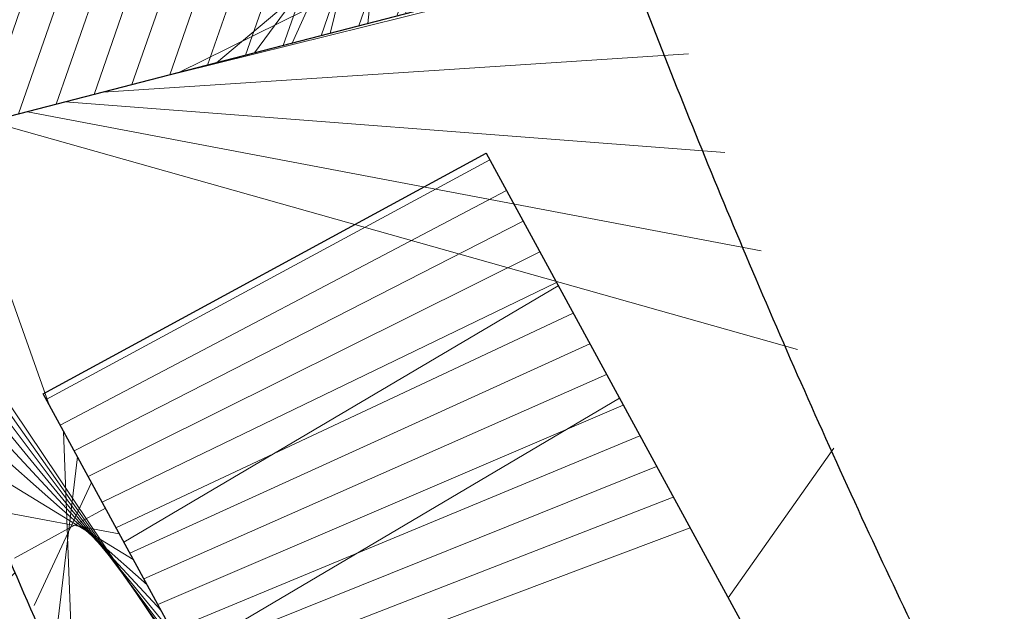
# Model space of a CAD drawing. Header units: millimetres. Extents: x 6567289036 to 6568990308, y 5976640423 to 5977332400.
# Tile 106 of 216: x 6568117189 to 6568118165, y 5976981010 to 5976981597. Entities that reach past the tile are written whole.
import ezdxf

# ---------------------------------------------------------------- set-up
doc = ezdxf.new("R2010")
doc.units = ezdxf.units.MM
doc.layers.add('ZAGOSPODAROWANIE_ŚCIEŻKI I PLACE Z GĘSTO IKŁADANYCH KAMIENI', color=59, linetype='Continuous', lineweight=13)
picture_1 = doc.add_image_def('image2.jpg', size_in_pixel=(6997, 9782))
pattern_1 = [(45, (0, 0), (-449.0128060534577, 449.0128060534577), []), (135, (0, 0), (-449.0128060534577, -449.0128060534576), [])]

# ---------------------------------------------------------------- blocks, each defined once
blk = doc.blocks.new('A$C0D5527CC')
at = {"layer": 'ZAGOSPODAROWANIE_ŚCIEŻKI I PLACE Z GĘSTO IKŁADANYCH KAMIENI', "color": 32, "linetype": 'Continuous', "lineweight": 9}
for p, q in [((-692.2341938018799, 1715.817497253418), (-1149.293433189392, 1512.321613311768)), ((-644.6884107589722, 1597.967376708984), (-1101.747650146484, 1394.471492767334))]:
    blk.add_line(p, q, dxfattribs=at)
blk.add_lwpolyline([(-748.2828140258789, 1854.743318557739), (0, 0), (-463.6858177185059, -187.0707130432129), (-1211.968679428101, 1667.67261505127)], close=True, dxfattribs=at)
blk.add_lwpolyline([(-748.2828140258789, 1854.743318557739), (0, 0), (-463.6858177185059, -187.0707130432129), (-1211.968679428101, 1667.67261505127)], close=True, dxfattribs=at)

msp = doc.modelspace()

# ---------------------------------------------------------------- hatches: boundary and pattern name
at = {"lineweight": 9}
h = msp.add_hatch(dxfattribs=at)
h.set_pattern_fill('ANSI37', color=6, scale=200)
h.set_pattern_definition(pattern_1)
edge = h.paths.add_edge_path()
edge.add_ellipse((6568115963.531235, 5976981075.503613), major_axis=(-4887.610083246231, 13295.45242395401), ratio=0.7412441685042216, start_angle=32.51208644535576, end_angle=210.017614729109)
edge.add_arc((6568120030.921191, 5976974544.735871), 6000.0000036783, 328.1187080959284, 341.4126795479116)
edge.add_arc((6568129230.183396, 5976971451.657601), 3705.336608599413, 102.07590089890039, 161.4207304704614, ccw=False)
edge.add_line((6568128455.000002, 5976975074.999993), (6568127189.99999, 5976976139.999994))
edge.add_line((6568127189.99999, 5976976139.999994), (6568126709.575541, 5976977735.563391))
edge.add_arc((6568125952.522593, 5976977524.292806), 785.9799155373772, -6.952018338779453e-08, 15.592810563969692, ccw=False)
edge.add_arc((6568125952.522593, 5976977524.292805), 785.9799146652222, -180, 0, ccw=False)
edge.add_arc((6568125952.522594, 5976977524.292805), 785.9799156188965, 15.59281063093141, 180, ccw=False)
edge.add_line((6568126709.575541, 5976977735.563391), (6568126110.000009, 5976980010.000004))
edge.add_line((6568126110.000009, 5976980010.000004), (6568123380.000009, 5976984369.999994))
edge.add_line((6568123380.000009, 5976984369.999994), (6568121269.99999, 5976989290.000013))
edge.add_line((6568121269.99999, 5976989290.000013), (6568113570.945966, 5976997357.572804))
edge.add_line((6568113570.945966, 5976997357.572804), (6568115087.354076, 5976995767.827636))
edge.add_line((6568115087.354076, 5976995767.827636), (6568109344.62986, 5976993777.976645))
edge.add_line((6568109344.62986, 5976993777.976645), (6568105057.329888, 5976992283.576641))
edge.add_line((6568105057.329888, 5976992283.576641), (6568103663.345472, 5976991804.321001))
edge.add_line((6568103663.345472, 5976991804.321001), (6568103663.086779, 5976991804.241769))
edge.add_line((6568103663.086779, 5976991804.241769), (6568105057.329888, 5976992283.576641))
edge.add_line((6568105057.329888, 5976992283.576641), (6568103718.416223, 5976991818.804065))
edge.add_line((6568103718.416223, 5976991818.804065), (6568104962.276554, 5976992242.049895))
edge.add_arc((6568105439.242177, 5976991029.434477), 1303.047335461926, -31.942532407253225, 111.4715139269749, ccw=False)
edge = h.paths.add_edge_path(flags=16)
edge.add_spline(control_points=[(6568124179.660505, 5976971937.399259), (6568124170.178185, 5976971922.238156), (6568124160.661446, 5976971907.1206), (6568124042.983392, 5976971721.395361), (6568123930.467439, 5976971556.34814), (6568123697.169327, 5976971237.91074), (6568123576.387566, 5976971084.520517), (6568123327.072579, 5976970789.772813), (6568123198.539742, 5976970648.415164), (6568122934.2278, 5976970378.038323), (6568122798.449032, 5976970249.018835), (6568122489.41623, 5976969976.473749), (6568122314.506495, 5976969836.032023), (6568121955.434841, 5976969574.236462), (6568121771.273003, 5976969452.881261), (6568121394.443346, 5976969229.517278), (6568121201.774976, 5976969127.507148), (6568120768.233918, 5976968924.113389), (6568120525.587008, 5976968827.159615), (6568120108.031768, 5976968688.061913), (6568119935.845833, 5976968638.2722), (6568119587.009729, 5976968552.366451), (6568119410.358985, 5976968516.250504), (6568119052.970499, 5976968457.845744), (6568118872.232271, 5976968435.557209), (6568118507.082804, 5976968404.968018), (6568118322.671227, 5976968396.66777), (6568117950.638351, 5976968394.212671), (6568117763.016894, 5976968400.058295), (6568117385.084333, 5976968426.035691), (6568117194.773247, 5976968446.167936), (6568116812.040392, 5976968500.828072), (6568116619.618782, 5976968535.35638), (6568116233.299957, 5976968618.873293), (6568116039.403005, 5976968667.862229), (6568115650.818154, 5976968780.308804), (6568115456.13058, 5976968843.766676), (6568115066.689784, 5976968985.094758), (6568114871.936908, 5976969062.965104), (6568114483.121285, 5976969232.991462), (6568114289.058877, 5976969325.147525), (6568113902.400093, 5976969523.545527), (6568113709.804032, 5976969629.787452), (6568113326.864097, 5976969856.083756), (6568113136.520503, 5976969976.138072), (6568112758.872959, 5976970229.713349), (6568112571.569253, 5976970363.234211), (6568112200.782331, 5976970643.326867), (6568112017.299326, 5976970789.898541), (6568111654.921274, 5976971095.610539), (6568111476.026404, 5976971254.750731), (6568111123.572922, 5976971585.05476), (6568110950.014457, 5976971756.218459), (6568110608.958048, 5976972109.965896), (6568110441.46023, 5976972292.549491), (6568110113.221196, 5976972668.478745), (6568109952.480091, 5976972861.824264), (6568109638.418891, 5976973258.56927), (6568109485.098891, 5976973461.968619), (6568109186.509607, 5976973878.067302), (6568109041.240406, 5976974090.766497), (6568108759.345093, 5976974524.669134), (6568108622.719053, 5976974745.872441), (6568108358.662783, 5976975195.949905), (6568108231.232617, 5976975424.823928), (6568107986.079069, 5976975889.375787), (6568107868.355747, 5976976125.053492), (6568107643.083237, 5976976602.316001), (6568107535.534105, 5976976843.900676), (6568107331.031953, 5976977332.054698), (6568107234.078984, 5976977578.623914), (6568107051.144165, 5976978075.802788), (6568106965.162361, 5976978326.412314), (6568106804.496389, 5976978830.709731), (6568106729.812265, 5976979084.397489), (6568106592.018281, 5976979593.875413), (6568106528.908463, 5976979849.665444), (6568106414.488504, 5976980362.362128), (6568106363.178405, 5976980619.268641), (6568106272.530857, 5976981133.206791), (6568106233.193444, 5976981390.238283), (6568106166.610678, 5976981903.433439), (6568106139.365355, 5976982159.596952), (6568106097.031569, 5976982670.066146), (6568106081.943135, 5976982924.371669), (6568106063.932471, 5976983430.14245), (6568106061.010261, 5976983681.607542), (6568106067.285231, 5976984180.727455), (6568106076.482419, 5976984428.382098), (6568106106.892788, 5976984918.928708), (6568106128.105963, 5976985161.820485), (6568106182.388234, 5976985641.912052), (6568106215.457308, 5976985879.111641), (6568106293.235035, 5976986346.918525), (6568106337.94364, 5976986577.525605), (6568106438.728861, 5976987031.282452), (6568106494.805395, 5976987254.43199), (6568106618.001571, 5976987692.450681), (6568106685.12109, 5976987907.319598), (6568106830.028, 5976988328.002844), (6568106907.815219, 5976988533.816941), (6568107073.636337, 5976988935.672216), (6568107161.670006, 5976989131.713181), (6568107347.522875, 5976989513.366485), (6568107445.341783, 5976989698.978644), (6568107650.271835, 5976990059.187248), (6568107757.382629, 5976990233.783571), (6568107980.380675, 5976990571.446624), (6568108096.267531, 5976990734.51332), (6568108336.290716, 5976991048.678833), (6568108460.426629, 5976991199.777731), (6568108716.422053, 5976991489.644339), (6568108848.28117, 5976991628.412262), (6568109119.210566, 5976991893.324191), (6568109258.280524, 5976992019.468547), (6568109573.005394, 5976992284.002355), (6568109750.216354, 5976992419.413794), (6568110113.673797, 5976992671.111975), (6568110299.920358, 5976992787.400099), (6568110680.724046, 5976993000.607155), (6568110875.28188, 5976993097.527375), (6568111199.420376, 5976993239.883722), (6568111326.713811, 5976993291.17831), (6568111455.464362, 5976993338.508967)], knot_values=[0, 0, 0, 0, 0.005215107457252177, 0.005215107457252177, 0.06425553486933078, 0.06425553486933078, 0.1232959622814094, 0.1232959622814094, 0.182336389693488, 0.182336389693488, 0.2413768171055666, 0.2413768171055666, 0.313447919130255, 0.313447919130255, 0.3855190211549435, 0.3855190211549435, 0.457590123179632, 0.457590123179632, 0.5444636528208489, 0.5444636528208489, 0.603987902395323, 0.603987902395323, 0.6635121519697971, 0.6635121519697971, 0.7230364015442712, 0.7230364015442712, 0.7825606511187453, 0.7825606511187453, 0.8420849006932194, 0.8420849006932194, 0.9016091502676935, 0.9016091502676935, 0.9611333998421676, 0.9611333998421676, 1.020657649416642, 1.020657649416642, 1.080181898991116, 1.080181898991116, 1.13970614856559, 1.13970614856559, 1.199230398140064, 1.199230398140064, 1.258754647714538, 1.258754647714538, 1.318278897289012, 1.318278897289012, 1.377803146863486, 1.377803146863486, 1.43732739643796, 1.43732739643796, 1.496851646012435, 1.496851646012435, 1.556375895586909, 1.556375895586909, 1.615900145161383, 1.615900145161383, 1.675424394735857, 1.675424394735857, 1.734948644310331, 1.734948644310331, 1.794472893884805, 1.794472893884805, 1.853997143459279, 1.853997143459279, 1.913521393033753, 1.913521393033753, 1.973045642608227, 1.973045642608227, 2.032569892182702, 2.032569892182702, 2.092094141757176, 2.092094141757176, 2.15161839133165, 2.15161839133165, 2.211142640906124, 2.211142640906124, 2.270666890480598, 2.270666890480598, 2.330191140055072, 2.330191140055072, 2.389715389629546, 2.389715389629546, 2.44923963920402, 2.44923963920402, 2.508763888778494, 2.508763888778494, 2.568288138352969, 2.568288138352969, 2.627812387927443, 2.627812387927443, 2.687336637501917, 2.687336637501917, 2.746860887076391, 2.746860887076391, 2.806385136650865, 2.806385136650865, 2.865909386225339, 2.865909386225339, 2.925433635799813, 2.925433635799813, 2.984957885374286, 2.984957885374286, 3.044482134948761, 3.044482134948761, 3.104006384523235, 3.104006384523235, 3.163530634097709, 3.163530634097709, 3.223054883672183, 3.223054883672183, 3.282579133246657, 3.282579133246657, 3.342103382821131, 3.342103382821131, 3.401627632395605, 3.401627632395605, 3.473631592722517, 3.473631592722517, 3.54563555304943, 3.54563555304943, 3.617639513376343, 3.617639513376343, 3.663283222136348, 3.663283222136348, 3.663283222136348, 3.663283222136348], degree=3, periodic=0)
edge.add_spline(control_points=[(6568111455.464362, 5976993338.508967), (6568111532.57975, 5976993366.857755), (6568111610.217915, 5976993393.784486), (6568111857.122364, 5976993474.349177), (6568112028.24174, 5976993522.753692), (6568112374.847825, 5976993606.100425), (6568112550.335085, 5976993641.042549), (6568112905.306947, 5976993697.314068), (6568113084.792009, 5976993718.643189), (6568113447.353069, 5976993747.531727), (6568113630.42938, 5976993755.090744), (6568113854.469842, 5976993755.815786), (6568113893.937239, 5976993755.626351), (6568113933.473553, 5976993755.11933)], knot_values=[6.007088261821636, 6.007088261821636, 6.007088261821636, 6.007088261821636, 6.034426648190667, 6.034426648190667, 6.093467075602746, 6.093467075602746, 6.152507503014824, 6.152507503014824, 6.211547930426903, 6.211547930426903, 6.270588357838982, 6.270588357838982, 6.283185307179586, 6.283185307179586, 6.283185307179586, 6.283185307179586], degree=3, periodic=0)
edge.add_arc((6568114150.153406, 5976990882.713037), 2880.56731633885, -6.57821503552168, 94.31393393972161, ccw=False)
edge.add_arc((6568110320.519809, 5976990930.202398), 6701.875845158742, 335.38205193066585, 356.7710859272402, ccw=False)
edge.add_spline(control_points=[(6568116413.233098, 5976988138.43152), (6568116399.802512, 5976988118.620205), (6568116386.481956, 5976988098.660331), (6568116311.348016, 5976987984.289184), (6568116251.873528, 5976987886.786275), (6568116138.119045, 5976987685.589762), (6568116083.839258, 5976987581.89623), (6568115980.755843, 5976987368.648404), (6568115931.952387, 5976987259.094217), (6568115840.085011, 5976987034.494839), (6568115797.021228, 5976986919.449773), (6568115716.873694, 5976986684.274664), (6568115679.790045, 5976986564.144757), (6568115611.816869, 5976986319.238267), (6568115580.927412, 5976986194.461821), (6568115525.527754, 5976985940.728713), (6568115501.017599, 5976985811.772182), (6568115458.53099, 5976985550.169449), (6568115440.554561, 5976985417.523372), (6568115411.258081, 5976985149.052274), (6568115399.938043, 5976985013.227372), (6568115384.04467, 5976984738.925879), (6568115379.471337, 5976984600.449398), (6568115377.129155, 5976984321.385095), (6568115379.360299, 5976984180.797376), (6568115390.652369, 5976983898.060843), (6568115399.713285, 5976983755.912126), (6568115424.657997, 5976983470.610762), (6568115440.541779, 5976983327.458203), (6568115479.093537, 5976983040.71043), (6568115501.761497, 5976982897.115299), (6568115553.811668, 5976982610.045099), (6568115583.193859, 5976982466.570113), (6568115648.571897, 5976982180.301835), (6568115684.56772, 5976982037.508623), (6568115763.042439, 5976981753.161994), (6568115805.521308, 5976981611.608654), (6568115896.802265, 5976981330.293968), (6568115945.604325, 5976981190.532698), (6568116049.343316, 5976980913.346115), (6568116104.280218, 5976980775.92088), (6568116220.072862, 5976980503.939821), (6568116280.928574, 5976980369.384072), (6568116408.316006, 5976980103.662653), (6568116474.847695, 5976979972.497057), (6568116613.318377, 5976979714.061551), (6568116685.257336, 5976979586.791718), (6568116834.248999, 5976979336.636009), (6568116911.301663, 5976979213.750213), (6568117070.203418, 5976978972.831218), (6568117152.052464, 5976978854.798099), (6568117320.207122, 5976978624.031129), (6568117406.512685, 5976978511.297358), (6568117583.219337, 5976978291.551407), (6568117673.620369, 5976978184.539309), (6568117858.137304, 5976977976.632259), (6568117952.253142, 5976977875.73739), (6568118143.801198, 5976977680.431128), (6568118241.23334, 5976977586.019817), (6568118438.999794, 5976977404.015286), (6568118539.334015, 5976977316.42215), (6568118742.477169, 5976977148.354403), (6568118845.285995, 5976977067.87987), (6568119052.940602, 5976976914.313204), (6568119157.786259, 5976976841.221138), (6568119369.069979, 5976976702.644506), (6568119475.507895, 5976976637.159993), (6568119689.528906, 5976976513.982927), (6568119797.111833, 5976976456.290405), (6568120012.977748, 5976976348.839824), (6568120121.260547, 5976976299.081761), (6568120338.088616, 5976976207.600125), (6568120446.633684, 5976976165.876508), (6568120663.562138, 5976976090.521903), (6568120771.945321, 5976976056.890822), (6568120988.145437, 5976975997.739588), (6568121095.962186, 5976975972.219279), (6568121310.650357, 5976975929.271747), (6568121417.521635, 5976975911.844309), (6568121629.970323, 5976975885.03404), (6568121735.547655, 5976975875.65095), (6568121941.568389, 5976975865.039034), (6568122042.065019, 5976975863.546184), (6568122141.684427, 5976975865.736631)], knot_values=[0.4891344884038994, 0.4891344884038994, 0.4891344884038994, 0.4891344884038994, 0.5018947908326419, 0.5018947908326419, 0.5617157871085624, 0.5617157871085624, 0.6215367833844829, 0.6215367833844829, 0.6813577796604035, 0.6813577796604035, 0.741178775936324, 0.741178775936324, 0.8009997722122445, 0.8009997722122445, 0.860820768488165, 0.860820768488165, 0.9206417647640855, 0.9206417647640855, 0.9804627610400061, 0.9804627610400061, 1.040283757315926, 1.040283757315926, 1.100104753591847, 1.100104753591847, 1.159925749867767, 1.159925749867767, 1.219746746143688, 1.219746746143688, 1.279567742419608, 1.279567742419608, 1.339388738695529, 1.339388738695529, 1.399209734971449, 1.399209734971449, 1.459030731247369, 1.459030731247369, 1.51885172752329, 1.51885172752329, 1.57867272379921, 1.57867272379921, 1.638493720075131, 1.638493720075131, 1.698314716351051, 1.698314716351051, 1.758135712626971, 1.758135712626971, 1.817956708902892, 1.817956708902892, 1.877777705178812, 1.877777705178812, 1.937598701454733, 1.937598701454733, 1.997419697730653, 1.997419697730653, 2.057240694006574, 2.057240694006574, 2.117061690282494, 2.117061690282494, 2.176882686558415, 2.176882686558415, 2.236703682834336, 2.236703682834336, 2.296524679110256, 2.296524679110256, 2.356345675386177, 2.356345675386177, 2.416166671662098, 2.416166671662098, 2.475987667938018, 2.475987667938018, 2.535808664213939, 2.535808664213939, 2.595629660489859, 2.595629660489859, 2.65545065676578, 2.65545065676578, 2.715271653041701, 2.715271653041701, 2.775092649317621, 2.775092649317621, 2.834913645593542, 2.834913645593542, 2.892721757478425, 2.892721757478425, 2.892721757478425, 2.892721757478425], degree=3, periodic=0)
edge.add_arc((6568122003.929132, 5976973301.462857), 2567.971282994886, -32.08544419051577, 86.92497051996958, ccw=False)
h.paths.add_polyline_path([(6568115761.083549, 5976988511.144317), (6568116213.983452, 5976988299.291283), (6568115366.57142, 5976986487.69177), (6568114913.671543, 5976986699.544763)], flags=0)
edge = h.paths.add_edge_path(flags=16)
edge.add_spline(control_points=[(6568122117.503294, 5976976965.470814), (6568122095.634129, 5976976964.989951), (6568122073.659348, 5976976964.752335), (6568122009.126465, 5976976964.777331), (6568121966.28494, 5976976965.70374), (6568121879.836099, 5976976969.420142), (6568121836.227296, 5976976972.21031), (6568121739.87075, 5976976980.41346), (6568121686.970827, 5976976986.224181), (6568121587.142304, 5976976999.685277), (6568121540.335401, 5976977006.99522), (6568121445.985789, 5976977023.765357), (6568121398.446313, 5976977033.224999), (6568121288.958086, 5976977057.366896), (6568121226.784196, 5976977072.767728), (6568121105.71034, 5976977106.113291), (6568121046.857298, 5976977123.817733), (6568120939.343596, 5976977158.941852), (6568120890.815192, 5976977175.807072), (6568120805.189653, 5976977207.377444), (6568120768.193889, 5976977221.60511), (6568120693.982465, 5976977251.337688), (6568120656.769596, 5976977266.841464), (6568120544.023896, 5976977315.639267), (6568120468.18812, 5976977350.924743), (6568120354.095163, 5976977407.819135), (6568120315.999114, 5976977427.44904), (6568120224.833806, 5976977475.959131), (6568120171.72779, 5976977505.457523), (6568120076.069017, 5976977560.873515), (6568120033.5171, 5976977586.335578), (6568119951.473879, 5976977637.018695), (6568119911.981095, 5976977662.127), (6568119833.066043, 5976977713.743689), (6568119793.636919, 5976977740.256621), (6568119699.98791, 5976977804.973507), (6568119645.818672, 5976977843.803679), (6568119508.509773, 5976977945.856742), (6568119425.572317, 5976978010.903067), (6568119307.374588, 5976978108.645167), (6568119271.608172, 5976978138.893512), (6568119188.881468, 5976978210.437518), (6568119142.019223, 5976978252.158396), (6568119048.845014, 5976978337.541326), (6568119002.525654, 5976978381.210325), (6568118910.504687, 5976978470.455091), (6568118864.806069, 5976978516.027941), (6568118769.706587, 5976978613.543143), (6568118720.370191, 5976978665.681199), (6568118622.64212, 5976978772.11737), (6568118574.253626, 5976978826.412236), (6568118469.449304, 5976978947.572772), (6568118413.249493, 5976979014.86982), (6568118275.879962, 5976979185.279014), (6568118195.664942, 5976979290.09271), (6568118078.404751, 5976979451.565716), (6568118039.822672, 5976979506.106125), (6568117963.732501, 5976979616.544595), (6568117926.22601, 5976979672.440291), (6568117848.78729, 5976979790.966536), (6568117808.966093, 5976979853.731558), (6568117725.871052, 5976979988.647191), (6568117682.78918, 5976980060.988088), (6568117598.438626, 5976980207.540318), (6568117557.175504, 5976980281.751142), (6568117476.656051, 5976980431.74359), (6568117437.392956, 5976980507.537989), (6568117360.950826, 5976980660.564817), (6568117323.774444, 5976980737.792494), (6568117249.00724, 5976980899.10006), (6568117211.57662, 5976980983.272905), (6568117141.192058, 5976981148.443359), (6568117108.100163, 5976981229.389515), (6568117044.291972, 5976981392.283509), (6568117013.577645, 5976981474.22713), (6568116954.739178, 5976981638.52753), (6568116926.602977, 5976981720.876121), (6568116872.800014, 5976981886.229169), (6568116847.128933, 5976981969.247186), (6568116798.298273, 5976982135.7856), (6568116775.14052, 5976982219.300756), (6568116730.954418, 5976982388.284255), (6568116709.975831, 5976982473.756072), (6568116670.707622, 5976982644.857734), (6568116652.414854, 5976982730.501804), (6568116617.887943, 5976982905.084249), (6568116601.761948, 5976982994.016427), (6568116572.453586, 5976983171.68931), (6568116559.271928, 5976983260.423236), (6568116538.781799, 5976983415.433166), (6568116530.826926, 5976983481.808152), (6568116516.586197, 5976983614.242401), (6568116510.300646, 5976983680.298689), (6568116499.599446, 5976983809.572456), (6568116495.122626, 5976983872.808131), (6568116487.710375, 5976983998.832855), (6568116484.77512, 5976984061.618791), (6568116480.207375, 5976984193.366218), (6568116478.747606, 5976984262.273131), (6568116477.694455, 5976984399.346871), (6568116478.101213, 5976984467.509321), (6568116480.499536, 5976984589.555973), (6568116482.160139, 5976984643.586482), (6568116486.657064, 5976984751.058761), (6568116489.49327, 5976984804.497582), (6568116499.608615, 5976984961.711306), (6568116508.53998, 5976985064.594976), (6568116528.744451, 5976985249.211628), (6568116539.306009, 5976985331.43283), (6568116560.588132, 5976985475.627213), (6568116570.743605, 5976985538.009781), (6568116590.958807, 5976985651.520385), (6568116600.770177, 5976985702.841016), (6568116621.541807, 5976985804.491194), (6568116632.501518, 5976985854.817669), (6568116656.957761, 5976985960.556149), (6568116670.599832, 5976986015.832397), (6568116699.252728, 5976986125.014327), (6568116714.262809, 5976986178.916669), (6568116742.480248, 5976986274.683747), (6568116755.447944, 5976986316.799826), (6568116782.205708, 5976986400.088901), (6568116795.994809, 5976986441.258929), (6568116840.02241, 5976986567.514733), (6568116871.630661, 5976986650.957241), (6568116921.490833, 5976986772.719453), (6568116938.52239, 5976986812.749106), (6568116974.182065, 5976986893.495354), (6568116992.847601, 5976986934.157406), (6568117030.997469, 5976987014.19085), (6568117050.483657, 5976987053.565917), (6568117094.24931, 5976987138.824138), (6568117118.70173, 5976987184.41643), (6568117168.663729, 5976987273.677287), (6568117194.177909, 5976987317.353882), (6568117246.20577, 5976987402.779351), (6568117272.716642, 5976987444.523621), (6568117325.543886, 5976987524.363022), (6568117351.826954, 5976987562.544697), (6568117421.686473, 5976987660.161722), (6568117465.902493, 5976987718.134262), (6568117539.472173, 5976987808.773355), (6568117568.257901, 5976987842.852838), (6568117626.509151, 5976987909.151843), (6568117655.982096, 5976987941.379913), (6568117715.569021, 5976988004.000515), (6568117745.681647, 5976988034.391772), (6568117828.65514, 5976988114.8297), (6568117882.116377, 5976988163.078126), (6568117990.663218, 5976988254.283109), (6568118045.75631, 5976988297.246881), (6568118157.477585, 5976988378.047336), (6568118214.106191, 5976988415.884933), (6568118310.119851, 5976988475.041928), (6568118349.091805, 5976988497.718554), (6568118388.411192, 5976988519.292567)], knot_values=[0.1112319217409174, 0.1112319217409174, 0.1112319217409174, 0.1112319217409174, 0.1286975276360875, 0.1286975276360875, 0.1622787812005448, 0.1622787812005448, 0.1958600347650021, 0.1958600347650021, 0.235836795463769, 0.235836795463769, 0.2705727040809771, 0.2705727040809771, 0.3053086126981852, 0.3053086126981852, 0.3499824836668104, 0.3499824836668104, 0.3916036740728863, 0.3916036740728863, 0.4255241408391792, 0.4255241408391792, 0.451170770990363, 0.451170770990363, 0.4768174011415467, 0.4768174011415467, 0.5286687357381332, 0.5286687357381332, 0.5545944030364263, 0.5545944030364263, 0.5906419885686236, 0.5906419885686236, 0.619497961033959, 0.619497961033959, 0.6462924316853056, 0.6462924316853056, 0.6730869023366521, 0.6730869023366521, 0.7100172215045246, 0.7100172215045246, 0.7669852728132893, 0.7669852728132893, 0.7918135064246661, 0.7918135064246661, 0.8246233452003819, 0.8246233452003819, 0.8574331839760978, 0.8574331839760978, 0.8902430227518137, 0.8902430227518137, 0.9262393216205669, 0.9262393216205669, 0.9622356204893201, 0.9622356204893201, 1.00504305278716, 1.00504305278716, 1.068421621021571, 1.068421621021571, 1.100110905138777, 1.100110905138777, 1.131800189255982, 1.131800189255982, 1.166539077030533, 1.166539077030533, 1.205615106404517, 1.205615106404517, 1.24476671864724, 1.24476671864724, 1.283918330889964, 1.283918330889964, 1.323069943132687, 1.323069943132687, 1.36501001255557, 1.36501001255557, 1.40474522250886, 1.40474522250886, 1.44448043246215, 1.44448043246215, 1.484002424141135, 1.484002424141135, 1.52352441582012, 1.52352441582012, 1.563046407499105, 1.563046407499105, 1.603325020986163, 1.603325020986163, 1.643603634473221, 1.643603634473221, 1.685435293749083, 1.685435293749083, 1.727266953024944, 1.727266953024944, 1.758683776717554, 1.758683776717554, 1.790100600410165, 1.790100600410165, 1.82035299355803, 1.82035299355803, 1.850605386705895, 1.850605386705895, 1.884095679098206, 1.884095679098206, 1.917585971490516, 1.917585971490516, 1.944425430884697, 1.944425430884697, 1.971264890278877, 1.971264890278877, 2.023854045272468, 2.023854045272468, 2.066949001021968, 2.066949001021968, 2.100399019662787, 2.100399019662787, 2.128464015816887, 2.128464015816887, 2.156529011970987, 2.156529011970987, 2.188034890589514, 2.188034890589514, 2.219540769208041, 2.219540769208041, 2.244752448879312, 2.244752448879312, 2.269964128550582, 2.269964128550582, 2.322983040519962, 2.322983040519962, 2.349492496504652, 2.349492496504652, 2.377233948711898, 2.377233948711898, 2.404975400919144, 2.404975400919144, 2.438306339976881, 2.438306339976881, 2.471637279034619, 2.471637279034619, 2.504968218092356, 2.504968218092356, 2.536913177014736, 2.536913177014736, 2.588608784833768, 2.588608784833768, 2.621141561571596, 2.621141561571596, 2.653674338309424, 2.653674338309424, 2.686207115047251, 2.686207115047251, 2.74242991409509, 2.74242991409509, 2.798652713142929, 2.798652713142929, 2.854875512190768, 2.854875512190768, 2.892721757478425, 2.892721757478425, 2.892721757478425, 2.892721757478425], degree=3, periodic=0)
edge.add_spline(control_points=[(6568118388.411192, 5976988519.292567), (6568118407.503041, 5976988529.768005), (6568118426.676805, 5976988539.983483), (6568118445.93295, 5976988549.941411)], knot_values=[0.09285536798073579, 0.09285536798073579, 0.09285536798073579, 0.09285536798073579, 0.1112319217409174, 0.1112319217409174, 0.1112319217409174, 0.1112319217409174], degree=3, periodic=0)
edge.add_arc((6568119349.581503, 5976985762.960799), 2919.111710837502, 87.67538134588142, 109.22435699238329, ccw=False)
edge.add_line((6568119467.983941, 5976988679.670254), (6568123702.152377, 5976977161.733254))
edge.add_arc((6568122424.283519, 5976980983.951488), 4030.173821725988, 265.63437405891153, 288.4861475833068, ccw=False)
h.paths.add_polyline_path([(6568116676.473959, 5976983441.700371), (6568117159.45376, 5976983571.046967), (6568117676.84016, 5976981639.127905), (6568117193.860406, 5976981509.781294)], flags=0)
h.paths.add_polyline_path([(6568117304.030704, 5976981266.825973), (6568117743.232635, 5976981505.785578), (6568118699.071038, 5976979748.977991), (6568118259.869155, 5976979510.018382)], flags=0)
h.paths.add_polyline_path([(6568119236.432351, 5976976516.235448), (6568121091.216148, 5976975768.052904), (6568120904.170481, 5976975304.356939), (6568119049.386724, 5976976052.539511)], flags=0)
h = msp.add_hatch(dxfattribs=at)
h.set_pattern_fill('ANSI37', color=6, scale=200)
h.set_pattern_definition(pattern_1)
edge = h.paths.add_edge_path()
edge.add_line((6568117269.267282, 5976983797.385692), (6568116517.990045, 5976983602.930822))
edge.add_line((6568116517.990045, 5976983602.930822), (6568116627.83535, 5976982855.262609))
edge.add_line((6568116627.83535, 5976982855.262609), (6568116803.152668, 5976982120.227245))
edge.add_line((6568116803.152668, 5976982120.227245), (6568116928.054473, 5976982161.419963))
edge.add_line((6568116928.054473, 5976982161.419963), (6568116602.73948, 5976983418.275898))
edge.add_line((6568116602.73948, 5976983418.275898), (6568117086.788117, 5976983543.563354))
edge.add_line((6568117086.788117, 5976983543.563354), (6568117399.604267, 5976982334.996785))
edge.add_line((6568117399.604267, 5976982334.996785), (6568117547.089132, 5976982389.285758))
edge.add_spline(control_points=[(6568117547.089132, 5976982389.285758), (6568117529.480463, 5976982451.080573), (6568117512.564697, 5976982513.000421), (6568117474.046064, 5976982660.309484), (6568117453.067477, 5976982745.781301), (6568117413.799268, 5976982916.882962), (6568117395.5065, 5976983002.527033), (6568117360.979589, 5976983177.109477), (6568117344.853594, 5976983266.041656), (6568117315.545232, 5976983443.714539), (6568117302.363574, 5976983532.448464), (6568117282.875871, 5976983679.874941), (6568117275.744124, 5976983738.690123), (6568117269.267282, 5976983797.385692)], knot_values=[1.248853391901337, 1.248853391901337, 1.248853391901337, 1.248853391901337, 1.278139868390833, 1.278139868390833, 1.318418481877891, 1.318418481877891, 1.35869709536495, 1.35869709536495, 1.400528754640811, 1.400528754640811, 1.442360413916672, 1.442360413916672, 1.470193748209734, 1.470193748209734, 1.470193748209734, 1.470193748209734], degree=3, periodic=0)
edge = h.paths.add_edge_path()
edge.add_spline(control_points=[(6568118012.714817, 5976981126.897985), (6568117980.42165, 5976981197.471277), (6568117949.015388, 5976981268.563661), (6568117884.283704, 5976981420.468588), (6568117851.191809, 5976981501.414743), (6568117787.383618, 5976981664.308738), (6568117756.669291, 5976981746.252358), (6568117697.830824, 5976981910.552758), (6568117669.694623, 5976981992.901349), (6568117615.89166, 5976982158.254397), (6568117590.220579, 5976982241.272414), (6568117559.4821, 5976982346.106912), (6568117553.243298, 5976982367.688699), (6568117547.089132, 5976982389.285758)], knot_values=[1.470193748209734, 1.470193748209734, 1.470193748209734, 1.470193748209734, 1.505574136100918, 1.505574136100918, 1.545309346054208, 1.545309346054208, 1.585044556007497, 1.585044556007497, 1.624566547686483, 1.624566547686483, 1.664088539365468, 1.664088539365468, 1.674324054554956, 1.674324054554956, 1.674324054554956, 1.674324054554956], degree=3, periodic=0)
edge.add_line((6568117547.089132, 5976982389.285758), (6568117399.604267, 5976982334.996785))
edge.add_line((6568117399.604267, 5976982334.996785), (6568117587.937916, 5976981607.368908))
edge.add_line((6568117587.937916, 5976981607.368908), (6568117103.889266, 5976981482.081452))
edge.add_line((6568117103.889266, 5976981482.081452), (6568116928.054473, 5976982161.419963))
edge.add_line((6568116928.054473, 5976982161.419963), (6568116803.152668, 5976982120.227245))
edge.add_line((6568116803.152668, 5976982120.227245), (6568116904.785673, 5976981787.976202))
edge.add_line((6568116904.785673, 5976981787.976202), (6568117017.950085, 5976981461.954614))
edge.add_line((6568117017.950085, 5976981461.954614), (6568117270.891844, 5976980852.101471))
edge.add_line((6568117270.891844, 5976980852.101471), (6568117390.166214, 5976980898.039672))
edge.add_line((6568117390.166214, 5976980898.039672), (6568117211.802143, 5976981225.868489))
edge.add_line((6568117211.802143, 5976981225.868489), (6568117651.003992, 5976981464.828049))
edge.add_line((6568117651.003992, 5976981464.828049), (6568117864.507092, 5976981072.414577))
edge.add_line((6568117864.507092, 5976981072.414577), (6568118012.714817, 5976981126.897986))
edge = h.paths.add_edge_path()
edge.add_spline(control_points=[(6568118878.106994, 5976979627.923549), (6568118302.529206, 5976980550.293304), (6568118281.130212, 5976980589.42485), (6568118219.747697, 5976980703.768819), (6568118180.484602, 5976980779.563217), (6568118104.042472, 5976980932.590046), (6568118066.86609, 5976981009.817722), (6568118024.719898, 5976981100.746624), (6568118018.702114, 5976981113.813383), (6568118012.714817, 5976981126.897985)], knot_values=[1.674324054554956, 1.674324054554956, 1.674324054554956, 1.674324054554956, 1.694865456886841, 1.694865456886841, 1.734017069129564, 1.734017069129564, 1.773168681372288, 1.773168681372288, 1.779728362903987, 1.779728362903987, 1.779728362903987, 1.779728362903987], degree=3, periodic=0)
edge.add_spline(control_points=[(6568117547.089132, 5976982389.285758), (6568117553.243298, 5976982367.688699), (6568117559.4821, 5976982346.106912), (6568117590.220579, 5976982241.272414), (6568117615.89166, 5976982158.254397), (6568117669.694623, 5976981992.901349), (6568117697.830824, 5976981910.552758), (6568117756.669291, 5976981746.252358), (6568117787.383618, 5976981664.308738), (6568117851.191809, 5976981501.414743), (6568117884.283704, 5976981420.468588), (6568117949.015388, 5976981268.563661), (6568117980.42165, 5976981197.471277), (6568118012.714817, 5976981126.897985)], knot_values=[1.470193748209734, 1.470193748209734, 1.470193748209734, 1.470193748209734, 1.480429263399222, 1.480429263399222, 1.519951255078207, 1.519951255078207, 1.559473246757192, 1.559473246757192, 1.599208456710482, 1.599208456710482, 1.638943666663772, 1.638943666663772, 1.674324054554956, 1.674324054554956, 1.674324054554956, 1.674324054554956], degree=3, periodic=0)
edge.add_line((6568118012.714817, 5976981126.897986), (6568117864.507092, 5976981072.414577))
edge.add_line((6568117864.507092, 5976981072.414577), (6568118606.842395, 5976979708.020462))
edge.add_line((6568118606.842395, 5976979708.020462), (6568118167.640512, 5976979469.060853))
edge.add_line((6568118167.640512, 5976979469.060853), (6568117390.166214, 5976980898.039672))
edge.add_line((6568117390.166214, 5976980898.039672), (6568117270.891844, 5976980852.101471))
edge.add_line((6568117270.891844, 5976980852.101471), (6568117420.445113, 5976980541.751973))
edge.add_line((6568117420.445113, 5976980541.751973), (6568117581.635582, 5976980238.412408))
edge.add_line((6568117581.635582, 5976980238.412408), (6568117881.071683, 5976979741.577598))
edge.add_line((6568117881.071683, 5976979741.577598), (6568118214.56293, 5976979266.904535))
edge.add_line((6568118214.56293, 5976979266.904535), (6568118878.106993, 5976979627.923549))

# ---------------------------------------------------------------- linework, layer by layer
at = {"color": 6, "lineweight": 30}
for points in [[(6568117086.788126, 5976983543.563329), (6568117587.937918, 5976981607.368908), (6568117103.889268, 5976981482.081452), (6568116602.739482, 5976983418.275898), (6568117086.788119, 5976983543.563354)], [(6568117651.003994, 5976981464.828049), (6568118606.842397, 5976979708.020462), (6568118167.640513, 5976979469.060853), (6568117211.802145, 5976981225.868489), (6568117651.003994, 5976981464.828049)]]:
    msp.add_lwpolyline(points, dxfattribs=at)
at = {"color": 1, "lineweight": 20}
msp.add_circle((6568117250.590734, 5976981456.55751), 5732.10462474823, dxfattribs=at)
at = {"color": 6, "lineweight": 30}
msp.add_ellipse((6568115963.531235, 5976981075.503613), major_axis=(-4887.610083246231, 13295.45242395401), ratio=0.7412441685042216, start_param=6.850628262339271, end_param=9.948684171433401, dxfattribs=at)
for points, knots in [([(6568111455.464362, 5976993338.508967), (6568111326.713811, 5976993291.17831), (6568111199.420376, 5976993239.883722), (6568110875.28188, 5976993097.527375), (6568110680.724046, 5976993000.607155), (6568110299.920358, 5976992787.400099), (6568110113.673797, 5976992671.111975), (6568109750.216354, 5976992419.413794), (6568109573.005394, 5976992284.002355), (6568109258.280524, 5976992019.468547), (6568109119.210566, 5976991893.324191), (6568108848.28117, 5976991628.412262), (6568108716.422053, 5976991489.644339), (6568108460.426629, 5976991199.777731), (6568108336.290716, 5976991048.678833), (6568108096.267531, 5976990734.51332), (6568107980.380675, 5976990571.446624), (6568107757.382629, 5976990233.783571), (6568107650.271835, 5976990059.187248), (6568107445.341783, 5976989698.978644), (6568107347.522875, 5976989513.366485), (6568107161.670006, 5976989131.713181), (6568107073.636337, 5976988935.672216), (6568106907.815219, 5976988533.816941), (6568106830.028, 5976988328.002844), (6568106685.12109, 5976987907.319598), (6568106618.001571, 5976987692.450681), (6568106494.805395, 5976987254.43199), (6568106438.728861, 5976987031.282452), (6568106337.94364, 5976986577.525605), (6568106293.235035, 5976986346.918525), (6568106215.457308, 5976985879.111641), (6568106182.388234, 5976985641.912052), (6568106128.105963, 5976985161.820485), (6568106106.892788, 5976984918.928708), (6568106076.482419, 5976984428.382098), (6568106067.285231, 5976984180.727455), (6568106061.010261, 5976983681.607542), (6568106063.932471, 5976983430.14245), (6568106081.943135, 5976982924.371669), (6568106097.031569, 5976982670.066146), (6568106139.365355, 5976982159.596952), (6568106166.610678, 5976981903.433439), (6568106233.193444, 5976981390.238283), (6568106272.530857, 5976981133.206791), (6568106363.178405, 5976980619.268641), (6568106414.488504, 5976980362.362128), (6568106528.908463, 5976979849.665444), (6568106592.018281, 5976979593.875413), (6568106729.812265, 5976979084.397489), (6568106804.496389, 5976978830.709731), (6568106965.162361, 5976978326.412314), (6568107051.144165, 5976978075.802788), (6568107234.078984, 5976977578.623914), (6568107331.031953, 5976977332.054698), (6568107535.534105, 5976976843.900676), (6568107643.083237, 5976976602.316001), (6568107868.355747, 5976976125.053492), (6568107986.079069, 5976975889.375787), (6568108231.232617, 5976975424.823928), (6568108358.662783, 5976975195.949905), (6568108622.719053, 5976974745.872441), (6568108759.345093, 5976974524.669134), (6568109041.240406, 5976974090.766497), (6568109186.509607, 5976973878.067302), (6568109485.098891, 5976973461.968619), (6568109638.418891, 5976973258.56927), (6568109952.480091, 5976972861.824264), (6568110113.221196, 5976972668.478745), (6568110441.46023, 5976972292.549491), (6568110608.958048, 5976972109.965896), (6568110950.014457, 5976971756.218459), (6568111123.572922, 5976971585.05476), (6568111476.026404, 5976971254.750731), (6568111654.921274, 5976971095.610539), (6568112017.299326, 5976970789.898541), (6568112200.782331, 5976970643.326867), (6568112571.569253, 5976970363.234211), (6568112758.872959, 5976970229.713349), (6568113136.520503, 5976969976.138072), (6568113326.864097, 5976969856.083756), (6568113709.804032, 5976969629.787452), (6568113902.400093, 5976969523.545527), (6568114289.058877, 5976969325.147525), (6568114483.121285, 5976969232.991462), (6568114871.936908, 5976969062.965104), (6568115066.689784, 5976968985.094758), (6568115456.13058, 5976968843.766676), (6568115650.818154, 5976968780.308804), (6568116039.403005, 5976968667.862229), (6568116233.299957, 5976968618.873293), (6568116619.618782, 5976968535.35638), (6568116812.040392, 5976968500.828072), (6568117194.773247, 5976968446.167936), (6568117385.084333, 5976968426.035691), (6568117763.016894, 5976968400.058295), (6568117950.638351, 5976968394.212671), (6568118322.671227, 5976968396.66777), (6568118507.082804, 5976968404.968018), (6568118872.232271, 5976968435.557209), (6568119052.970499, 5976968457.845744), (6568119410.358985, 5976968516.250504), (6568119587.009729, 5976968552.366451), (6568119935.845833, 5976968638.2722), (6568120108.031768, 5976968688.061913), (6568120525.587008, 5976968827.159615), (6568120768.233918, 5976968924.113389), (6568121201.774976, 5976969127.507148), (6568121394.443346, 5976969229.517278), (6568121771.273003, 5976969452.881261), (6568121955.434841, 5976969574.236462), (6568122314.506495, 5976969836.032023), (6568122489.41623, 5976969976.473749), (6568122798.449032, 5976970249.018835), (6568122934.2278, 5976970378.038323), (6568123198.539742, 5976970648.415164), (6568123327.072579, 5976970789.772813), (6568123576.387566, 5976971084.520517), (6568123697.169327, 5976971237.91074), (6568123930.467439, 5976971556.34814), (6568124042.983392, 5976971721.395361), (6568124160.661446, 5976971907.1206), (6568124170.178185, 5976971922.238156), (6568124179.660505, 5976971937.399259)], [0, 0, 0, 0, 0.04564370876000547, 0.04564370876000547, 0.1176476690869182, 0.1176476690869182, 0.1896516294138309, 0.1896516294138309, 0.2616555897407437, 0.2616555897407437, 0.3211798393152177, 0.3211798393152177, 0.3807040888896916, 0.3807040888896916, 0.4402283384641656, 0.4402283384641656, 0.4997525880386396, 0.4997525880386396, 0.5592768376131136, 0.5592768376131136, 0.6188010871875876, 0.6188010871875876, 0.6783253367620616, 0.6783253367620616, 0.7378495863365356, 0.7378495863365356, 0.7973738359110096, 0.7973738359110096, 0.8568980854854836, 0.8568980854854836, 0.9164223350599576, 0.9164223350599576, 0.9759465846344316, 0.9759465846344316, 1.035470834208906, 1.035470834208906, 1.09499508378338, 1.09499508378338, 1.154519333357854, 1.154519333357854, 1.214043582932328, 1.214043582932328, 1.273567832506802, 1.273567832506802, 1.333092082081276, 1.333092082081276, 1.39261633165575, 1.39261633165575, 1.452140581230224, 1.452140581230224, 1.511664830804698, 1.511664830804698, 1.571189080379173, 1.571189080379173, 1.630713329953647, 1.630713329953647, 1.690237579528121, 1.690237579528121, 1.749761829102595, 1.749761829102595, 1.809286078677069, 1.809286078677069, 1.868810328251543, 1.868810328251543, 1.928334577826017, 1.928334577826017, 1.987858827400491, 1.987858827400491, 2.047383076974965, 2.047383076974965, 2.10690732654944, 2.10690732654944, 2.166431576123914, 2.166431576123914, 2.225955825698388, 2.225955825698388, 2.285480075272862, 2.285480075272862, 2.345004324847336, 2.345004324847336, 2.40452857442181, 2.40452857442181, 2.464052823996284, 2.464052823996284, 2.523577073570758, 2.523577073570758, 2.583101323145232, 2.583101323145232, 2.642625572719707, 2.642625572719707, 2.702149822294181, 2.702149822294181, 2.761674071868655, 2.761674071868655, 2.821198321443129, 2.821198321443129, 2.880722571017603, 2.880722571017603, 2.940246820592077, 2.940246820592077, 2.999771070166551, 2.999771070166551, 3.059295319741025, 3.059295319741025, 3.118819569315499, 3.118819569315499, 3.205693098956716, 3.205693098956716, 3.277764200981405, 3.277764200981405, 3.349835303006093, 3.349835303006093, 3.421906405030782, 3.421906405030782, 3.48094683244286, 3.48094683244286, 3.539987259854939, 3.539987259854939, 3.599027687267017, 3.599027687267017, 3.658068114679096, 3.658068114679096, 3.663283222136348, 3.663283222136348, 3.663283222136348, 3.663283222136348]), ([(6568118445.93295, 5976988549.941411), (6568118387.019053, 5976988519.475276), (6568118328.876289, 5976988486.598351), (6568118214.106191, 5976988415.884933), (6568118157.477585, 5976988378.047336), (6568118045.75631, 5976988297.246881), (6568117990.663218, 5976988254.283109), (6568117882.116377, 5976988163.078126), (6568117828.65514, 5976988114.8297), (6568117745.681647, 5976988034.391772), (6568117715.569021, 5976988004.000515), (6568117655.982096, 5976987941.379913), (6568117626.509151, 5976987909.151843), (6568117568.257901, 5976987842.852838), (6568117539.472173, 5976987808.773355), (6568117465.902493, 5976987718.134262), (6568117421.686473, 5976987660.161722), (6568117351.826954, 5976987562.544697), (6568117325.543886, 5976987524.363022), (6568117272.716642, 5976987444.523621), (6568117246.20577, 5976987402.779351), (6568117194.177909, 5976987317.353882), (6568117168.663729, 5976987273.677287), (6568117118.70173, 5976987184.41643), (6568117094.24931, 5976987138.824138), (6568117050.483657, 5976987053.565917), (6568117030.997469, 5976987014.19085), (6568116992.847601, 5976986934.157406), (6568116974.182065, 5976986893.495354), (6568116938.52239, 5976986812.749106), (6568116921.490833, 5976986772.719453), (6568116871.630661, 5976986650.957241), (6568116840.02241, 5976986567.514733), (6568116795.994809, 5976986441.258929), (6568116782.205708, 5976986400.088901), (6568116755.447944, 5976986316.799826), (6568116742.480248, 5976986274.683747), (6568116714.262809, 5976986178.916669), (6568116699.252728, 5976986125.014327), (6568116670.599832, 5976986015.832397), (6568116656.957761, 5976985960.556149), (6568116632.501518, 5976985854.817669), (6568116621.541807, 5976985804.491194), (6568116600.770177, 5976985702.841016), (6568116590.958807, 5976985651.520385), (6568116570.743605, 5976985538.009781), (6568116560.588132, 5976985475.627213), (6568116539.306009, 5976985331.43283), (6568116528.744451, 5976985249.211628), (6568116508.53998, 5976985064.594976), (6568116499.608615, 5976984961.711306), (6568116489.49327, 5976984804.497582), (6568116486.657064, 5976984751.058761), (6568116482.160139, 5976984643.586482), (6568116480.499536, 5976984589.555973), (6568116478.101213, 5976984467.509321), (6568116477.694455, 5976984399.346871), (6568116478.747606, 5976984262.273131), (6568116480.207375, 5976984193.366218), (6568116484.77512, 5976984061.618791), (6568116487.710375, 5976983998.832855), (6568116495.122626, 5976983872.808131), (6568116499.599446, 5976983809.572456), (6568116510.300646, 5976983680.298689), (6568116516.586197, 5976983614.242401), (6568116530.826926, 5976983481.808152), (6568116538.781799, 5976983415.433166), (6568116559.271928, 5976983260.423236), (6568116572.453586, 5976983171.68931), (6568116601.761948, 5976982994.016427), (6568116617.887943, 5976982905.084249), (6568116652.414854, 5976982730.501804), (6568116670.707622, 5976982644.857734), (6568116709.975831, 5976982473.756072), (6568116730.954418, 5976982388.284255), (6568116775.14052, 5976982219.300756), (6568116798.298273, 5976982135.7856), (6568116847.128933, 5976981969.247186), (6568116872.800014, 5976981886.229169), (6568116926.602977, 5976981720.876121), (6568116954.739178, 5976981638.52753), (6568117013.577645, 5976981474.22713), (6568117044.291972, 5976981392.283509), (6568117108.100163, 5976981229.389515), (6568117141.192058, 5976981148.443359), (6568117211.57662, 5976980983.272905), (6568117249.00724, 5976980899.10006), (6568117323.774444, 5976980737.792494), (6568117360.950826, 5976980660.564817), (6568117437.392956, 5976980507.537989), (6568117476.656051, 5976980431.74359), (6568117557.175504, 5976980281.751142), (6568117598.438626, 5976980207.540318), (6568117682.78918, 5976980060.988088), (6568117725.871052, 5976979988.647191), (6568117808.966093, 5976979853.731558), (6568117848.78729, 5976979790.966536), (6568117926.22601, 5976979672.440291), (6568117963.732501, 5976979616.544595), (6568118039.822672, 5976979506.106125), (6568118078.404751, 5976979451.565716), (6568118195.664942, 5976979290.09271), (6568118275.879962, 5976979185.279014), (6568118413.249493, 5976979014.86982), (6568118469.449304, 5976978947.572772), (6568118574.253626, 5976978826.412236), (6568118622.64212, 5976978772.11737), (6568118720.370191, 5976978665.681199), (6568118769.706587, 5976978613.543143), (6568118864.806069, 5976978516.027941), (6568118910.504687, 5976978470.455091), (6568119002.525654, 5976978381.210325), (6568119048.845014, 5976978337.541326), (6568119142.019223, 5976978252.158396), (6568119188.881468, 5976978210.437518), (6568119271.608172, 5976978138.893512), (6568119307.374588, 5976978108.645167), (6568119425.572317, 5976978010.903067), (6568119508.509773, 5976977945.856742), (6568119645.818672, 5976977843.803679), (6568119699.98791, 5976977804.973507), (6568119793.636919, 5976977740.256621), (6568119833.066043, 5976977713.743689), (6568119911.981095, 5976977662.127), (6568119951.473879, 5976977637.018695), (6568120033.5171, 5976977586.335578), (6568120076.069017, 5976977560.873515), (6568120171.72779, 5976977505.457523), (6568120224.833806, 5976977475.959131), (6568120315.999114, 5976977427.44904), (6568120354.095163, 5976977407.819135), (6568120468.18812, 5976977350.924743), (6568120544.023896, 5976977315.639267), (6568120656.769596, 5976977266.841464), (6568120693.982465, 5976977251.337688), (6568120768.193889, 5976977221.60511), (6568120805.189653, 5976977207.377444), (6568120890.815192, 5976977175.807072), (6568120939.343596, 5976977158.941852), (6568121046.857298, 5976977123.817733), (6568121105.71034, 5976977106.113291), (6568121226.784196, 5976977072.767728), (6568121288.958086, 5976977057.366896), (6568121398.446313, 5976977033.224999), (6568121445.985789, 5976977023.765357), (6568121540.335401, 5976977006.99522), (6568121587.142304, 5976976999.685277), (6568121686.970827, 5976976986.224181), (6568121739.87075, 5976976980.41346), (6568121836.227296, 5976976972.21031), (6568121879.836099, 5976976969.420142), (6568121966.28494, 5976976965.70374), (6568122009.126465, 5976976964.777331), (6568122073.659348, 5976976964.752335), (6568122095.634129, 5976976964.989951), (6568122117.503294, 5976976965.470814)], [0.09285536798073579, 0.09285536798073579, 0.09285536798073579, 0.09285536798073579, 0.1490781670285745, 0.1490781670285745, 0.2053009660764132, 0.2053009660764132, 0.261523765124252, 0.261523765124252, 0.3177465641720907, 0.3177465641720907, 0.3502793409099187, 0.3502793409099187, 0.3828121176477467, 0.3828121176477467, 0.4153448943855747, 0.4153448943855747, 0.4670405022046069, 0.4670405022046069, 0.4989854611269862, 0.4989854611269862, 0.5323164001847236, 0.5323164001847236, 0.565647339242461, 0.565647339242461, 0.5989782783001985, 0.5989782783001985, 0.6267197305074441, 0.6267197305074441, 0.6544611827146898, 0.6544611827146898, 0.6809706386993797, 0.6809706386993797, 0.7339895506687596, 0.7339895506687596, 0.7592012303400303, 0.7592012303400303, 0.784412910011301, 0.784412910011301, 0.8159187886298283, 0.8159187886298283, 0.8474246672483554, 0.8474246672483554, 0.875489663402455, 0.875489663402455, 0.9035546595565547, 0.9035546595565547, 0.9370046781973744, 0.9370046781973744, 0.9800996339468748, 0.9800996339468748, 1.032688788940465, 1.032688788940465, 1.059528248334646, 1.059528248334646, 1.086367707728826, 1.086367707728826, 1.119858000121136, 1.119858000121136, 1.153348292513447, 1.153348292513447, 1.183600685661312, 1.183600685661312, 1.213853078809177, 1.213853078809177, 1.245269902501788, 1.245269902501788, 1.276686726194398, 1.276686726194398, 1.31851838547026, 1.31851838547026, 1.360350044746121, 1.360350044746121, 1.400628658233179, 1.400628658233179, 1.440907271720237, 1.440907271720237, 1.480429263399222, 1.480429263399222, 1.519951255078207, 1.519951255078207, 1.559473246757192, 1.559473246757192, 1.599208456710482, 1.599208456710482, 1.638943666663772, 1.638943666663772, 1.680883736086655, 1.680883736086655, 1.720035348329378, 1.720035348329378, 1.759186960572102, 1.759186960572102, 1.798338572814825, 1.798338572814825, 1.837414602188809, 1.837414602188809, 1.87215348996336, 1.87215348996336, 1.903842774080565, 1.903842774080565, 1.935532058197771, 1.935532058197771, 1.998910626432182, 1.998910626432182, 2.041718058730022, 2.041718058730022, 2.077714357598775, 2.077714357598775, 2.113710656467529, 2.113710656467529, 2.146520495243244, 2.146520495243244, 2.17933033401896, 2.17933033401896, 2.212140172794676, 2.212140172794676, 2.236968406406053, 2.236968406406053, 2.293936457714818, 2.293936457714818, 2.33086677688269, 2.33086677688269, 2.357661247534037, 2.357661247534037, 2.384455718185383, 2.384455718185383, 2.413311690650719, 2.413311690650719, 2.449359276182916, 2.449359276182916, 2.475284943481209, 2.475284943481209, 2.527136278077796, 2.527136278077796, 2.552782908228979, 2.552782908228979, 2.578429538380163, 2.578429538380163, 2.612350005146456, 2.612350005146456, 2.653971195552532, 2.653971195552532, 2.698645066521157, 2.698645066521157, 2.733380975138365, 2.733380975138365, 2.768116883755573, 2.768116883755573, 2.80809364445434, 2.80809364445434, 2.841674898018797, 2.841674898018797, 2.875256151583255, 2.875256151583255, 2.892721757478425, 2.892721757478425, 2.892721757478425, 2.892721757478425]), ([(6568116413.233098, 5976988138.43152), (6568116399.802512, 5976988118.620205), (6568116386.481956, 5976988098.660331), (6568116311.348016, 5976987984.289184), (6568116251.873528, 5976987886.786275), (6568116138.119045, 5976987685.589762), (6568116083.839258, 5976987581.89623), (6568115980.755843, 5976987368.648404), (6568115931.952387, 5976987259.094217), (6568115840.085011, 5976987034.494839), (6568115797.021228, 5976986919.449773), (6568115716.873694, 5976986684.274664), (6568115679.790045, 5976986564.144757), (6568115611.816869, 5976986319.238267), (6568115580.927412, 5976986194.461821), (6568115525.527754, 5976985940.728713), (6568115501.017599, 5976985811.772182), (6568115458.53099, 5976985550.169449), (6568115440.554561, 5976985417.523372), (6568115411.258081, 5976985149.052274), (6568115399.938043, 5976985013.227372), (6568115384.04467, 5976984738.925879), (6568115379.471337, 5976984600.449398), (6568115377.129155, 5976984321.385095), (6568115379.360299, 5976984180.797376), (6568115390.652369, 5976983898.060843), (6568115399.713285, 5976983755.912126), (6568115424.657997, 5976983470.610762), (6568115440.541779, 5976983327.458203), (6568115479.093537, 5976983040.71043), (6568115501.761497, 5976982897.115299), (6568115553.811668, 5976982610.045099), (6568115583.193859, 5976982466.570113), (6568115648.571897, 5976982180.301835), (6568115684.56772, 5976982037.508623), (6568115763.042439, 5976981753.161994), (6568115805.521308, 5976981611.608654), (6568115896.802265, 5976981330.293968), (6568115945.604325, 5976981190.532698), (6568116049.343316, 5976980913.346115), (6568116104.280218, 5976980775.92088), (6568116220.072862, 5976980503.939821), (6568116280.928574, 5976980369.384072), (6568116408.316006, 5976980103.662653), (6568116474.847695, 5976979972.497057), (6568116613.318377, 5976979714.061551), (6568116685.257336, 5976979586.791718), (6568116834.248999, 5976979336.636009), (6568116911.301663, 5976979213.750213), (6568117070.203418, 5976978972.831218), (6568117152.052464, 5976978854.798099), (6568117320.207122, 5976978624.031129), (6568117406.512685, 5976978511.297358), (6568117583.219337, 5976978291.551407), (6568117673.620369, 5976978184.539309), (6568117858.137304, 5976977976.632259), (6568117952.253142, 5976977875.73739), (6568118143.801198, 5976977680.431128), (6568118241.23334, 5976977586.019817), (6568118438.999794, 5976977404.015286), (6568118539.334015, 5976977316.42215), (6568118742.477169, 5976977148.354403), (6568118845.285995, 5976977067.87987), (6568119052.940602, 5976976914.313204), (6568119157.786259, 5976976841.221138), (6568119369.069979, 5976976702.644506), (6568119475.507895, 5976976637.159993), (6568119689.528906, 5976976513.982927), (6568119797.111833, 5976976456.290405), (6568120012.977748, 5976976348.839824), (6568120121.260547, 5976976299.081761), (6568120338.088616, 5976976207.600125), (6568120446.633684, 5976976165.876508), (6568120663.562138, 5976976090.521903), (6568120771.945321, 5976976056.890822), (6568120988.145437, 5976975997.739588), (6568121095.962186, 5976975972.219279), (6568121310.650357, 5976975929.271747), (6568121417.521635, 5976975911.844309), (6568121629.970323, 5976975885.03404), (6568121735.547655, 5976975875.65095), (6568121941.568389, 5976975865.039034), (6568122042.065019, 5976975863.546184), (6568122141.684427, 5976975865.736631)], [0.4891344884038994, 0.4891344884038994, 0.4891344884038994, 0.4891344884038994, 0.5018947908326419, 0.5018947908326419, 0.5617157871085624, 0.5617157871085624, 0.6215367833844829, 0.6215367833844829, 0.6813577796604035, 0.6813577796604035, 0.741178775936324, 0.741178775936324, 0.8009997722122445, 0.8009997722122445, 0.860820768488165, 0.860820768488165, 0.9206417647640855, 0.9206417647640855, 0.9804627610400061, 0.9804627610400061, 1.040283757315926, 1.040283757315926, 1.100104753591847, 1.100104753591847, 1.159925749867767, 1.159925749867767, 1.219746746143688, 1.219746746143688, 1.279567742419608, 1.279567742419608, 1.339388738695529, 1.339388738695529, 1.399209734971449, 1.399209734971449, 1.459030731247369, 1.459030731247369, 1.51885172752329, 1.51885172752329, 1.57867272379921, 1.57867272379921, 1.638493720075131, 1.638493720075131, 1.698314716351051, 1.698314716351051, 1.758135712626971, 1.758135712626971, 1.817956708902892, 1.817956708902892, 1.877777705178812, 1.877777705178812, 1.937598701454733, 1.937598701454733, 1.997419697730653, 1.997419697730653, 2.057240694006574, 2.057240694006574, 2.117061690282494, 2.117061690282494, 2.176882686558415, 2.176882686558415, 2.236703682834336, 2.236703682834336, 2.296524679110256, 2.296524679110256, 2.356345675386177, 2.356345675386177, 2.416166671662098, 2.416166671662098, 2.475987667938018, 2.475987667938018, 2.535808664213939, 2.535808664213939, 2.595629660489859, 2.595629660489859, 2.65545065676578, 2.65545065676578, 2.715271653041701, 2.715271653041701, 2.775092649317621, 2.775092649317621, 2.834913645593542, 2.834913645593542, 2.892721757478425, 2.892721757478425, 2.892721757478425, 2.892721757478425]), ([(6568117269.267283, 5976983797.385692), (6568117275.744125, 5976983738.690123), (6568117282.875872, 5976983679.874941), (6568117302.363575, 5976983532.448464), (6568117315.545233, 5976983443.714539), (6568117344.853595, 5976983266.041656), (6568117360.97959, 5976983177.109477), (6568117395.506501, 5976983002.527033), (6568117413.799269, 5976982916.882962), (6568117453.067478, 5976982745.781301), (6568117474.046065, 5976982660.309484), (6568117518.232167, 5976982491.325984), (6568117541.38992, 5976982407.810828), (6568117590.22058, 5976982241.272414), (6568117615.891661, 5976982158.254397), (6568117669.694624, 5976981992.901349), (6568117697.830825, 5976981910.552758), (6568117756.669292, 5976981746.252358), (6568117787.383619, 5976981664.308738), (6568117851.19181, 5976981501.414743), (6568117884.283705, 5976981420.468588), (6568117954.668267, 5976981255.298134), (6568117992.098887, 5976981171.125289), (6568118066.866091, 5976981009.817722), (6568118104.042473, 5976980932.590046), (6568118180.484603, 5976980779.563217), (6568118219.747698, 5976980703.768819), (6568118281.130213, 5976980589.42485), (6568118302.529207, 5976980550.293304), (6568118878.106995, 5976979627.923549)], [1.248853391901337, 1.248853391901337, 1.248853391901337, 1.248853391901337, 1.276686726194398, 1.276686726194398, 1.31851838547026, 1.31851838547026, 1.360350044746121, 1.360350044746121, 1.400628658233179, 1.400628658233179, 1.440907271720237, 1.440907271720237, 1.480429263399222, 1.480429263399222, 1.519951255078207, 1.519951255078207, 1.559473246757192, 1.559473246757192, 1.599208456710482, 1.599208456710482, 1.638943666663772, 1.638943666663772, 1.680883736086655, 1.680883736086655, 1.720035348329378, 1.720035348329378, 1.759186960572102, 1.759186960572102, 1.779728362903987, 1.779728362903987, 1.779728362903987, 1.779728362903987])]:
    msp.add_open_spline(points, degree=3, knots=knots, dxfattribs=at)

# ---------------------------------------------------------------- block references
for p, rotation in [((6568117587.937866, 5976981607.368895), 352.5402760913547), ((6568118606.842397, 5976979708.020462), 6.578333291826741)]:
    msp.add_blockref('A$C0D5527CC', p, dxfattribs=dict(at, rotation=rotation))

# ---------------------------------------------------------------- pictures from other files: only their frames are drawn
image = msp.add_image(picture_1, insert=(6567921000, 5976718000), size_in_units=(296499.99999999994, 414515.22080891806), dxfattribs=at)
image.dxf.flags = 7

doc.saveas('drawing.dxf')
